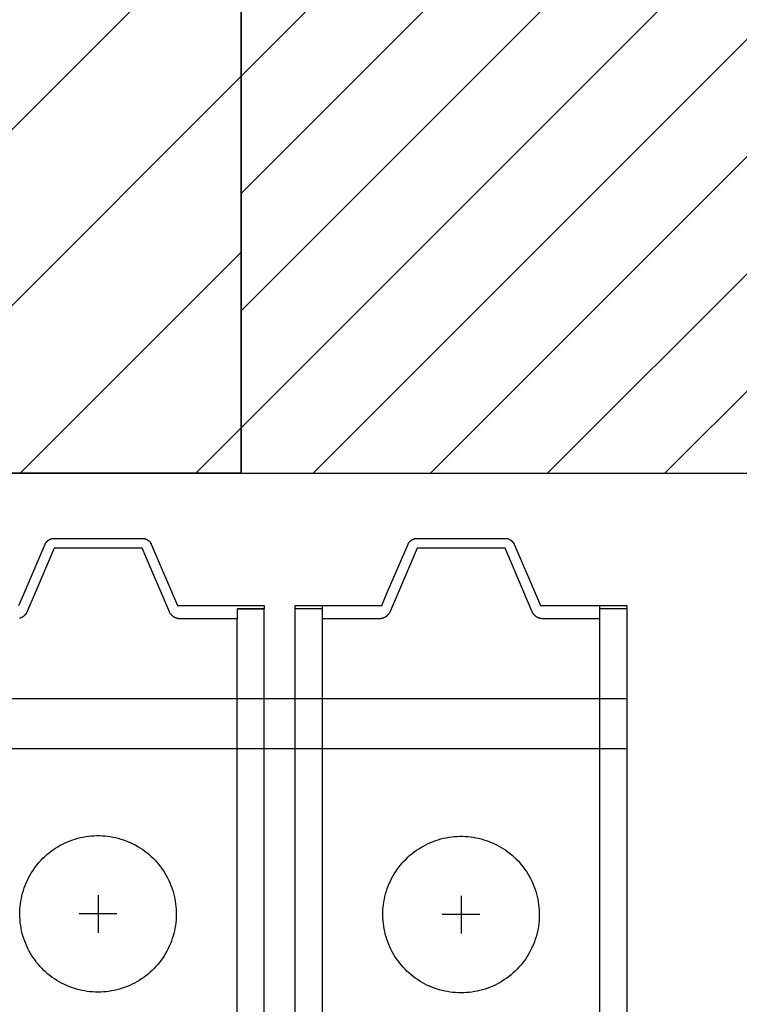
# Model space of a CAD drawing. Header units: millimetres. Extents: x -587 to 358276, y -26688 to 221215.
# Tile 94 of 256: x 9410 to 9432, y 10349 to 10379. Entities that reach past the tile are written whole.
import ezdxf

# ---------------------------------------------------------------- set-up
doc = ezdxf.new("R2010")
doc.units = ezdxf.units.MM
doc.header["$MEASUREMENT"] = 0
for name, color, linetype, lineweight in [('A_istniejące ściany', 7, 'Continuous', 35), ('l. przekrojowa', 1, 'Continuous', 30), ('l.wypełnien', 253, 'Continuous', 5), ('wymiarowanie', 176, 'Continuous', 9)]:
    doc.layers.add(name, color=color, linetype=linetype, lineweight=lineweight)
doc.layers.add('AVECO MODUŁY', color=40, linetype='Continuous')
doc.layers.add('AVECO TORY', color=7, linetype='Continuous')
doc.styles.add('styl2', font='simplex.shx')
doc.dimstyles.new('Skala 1-50', dxfattribs={"dimtxt": 12, "dimasz": 5, "dimexe": 1, "dimexo": 1, "dimgap": 1.5, "dimtad": 1, "dimdec": 1, "dimrnd": 0.5, "dimtxsty": 'styl2', "dimblk": 'ARCHTICK', "dimcen": 5, "dimadec": 0, "dimazin": 0, "dimtfac": 1, "dimtdec": 1, "dimtmove": 1, "dimatfit": 3, "dimldrblk": 'ARCHTICK', "dimfxl": 5, "dimfxlon": 1, "dimlwd": -1, "dimlwe": -1, "dimarcsym": 0})

# ---------------------------------------------------------------- blocks, each defined once
blk = doc.blocks.new('_ArchTick')
at = {"color": 0, "linetype": 'ByBlock', "const_width": 0.15}
blk.add_lwpolyline([(-0.5, -0.5), (0.5, 0.5)], dxfattribs=at)
blk = doc.blocks.new('*D3942')
at = {"layer": 'Defpoints', "color": 0}
for p in [(8932.185, 10365.413), (9416.719, 10365.413), (9416.719, 10334.635)]:
    blk.add_point(p, dxfattribs=at)
at = {"layer": 'wymiarowanie', "color": 0}
for p, q in [((8932.185, 10339.635), (8932.185, 10333.635)), ((9416.719, 10339.635), (9416.719, 10333.635)), ((8932.185, 10334.635), (9416.719, 10334.635))]:
    blk.add_line(p, q, dxfattribs=at)
at = {"layer": 'wymiarowanie', "color": 0, "xscale": 5, "yscale": 5, "zscale": 5, "rotation": 180}
blk.add_blockref('_ArchTick', (8932.185, 10334.635), dxfattribs=at)
at = {"layer": 'wymiarowanie', "color": 0, "xscale": 5, "yscale": 5, "zscale": 5}
blk.add_blockref('_ArchTick', (9416.719, 10334.635), dxfattribs=at)
at = {"layer": 'wymiarowanie', "color": 0, "insert": (9174.452, 10342.988), "char_height": 12, "attachment_point": 5, "style": 'styl2'}
blk.add_mtext('484,5', dxfattribs=at)
blk = doc.blocks.new('*D3943')
at = {"layer": 'Defpoints', "color": 0}
for p in [(9416.719, 10365.413), (9506.719, 10365.413), (9506.719, 10334.635)]:
    blk.add_point(p, dxfattribs=at)
at = {"layer": 'wymiarowanie', "color": 0}
for p, q in [((9416.719, 10339.635), (9416.719, 10333.635)), ((9506.719, 10339.635), (9506.719, 10333.635)), ((9416.719, 10334.635), (9506.719, 10334.635))]:
    blk.add_line(p, q, dxfattribs=at)
at = {"layer": 'wymiarowanie', "color": 0, "xscale": 5, "yscale": 5, "zscale": 5, "rotation": 180}
blk.add_blockref('_ArchTick', (9416.719, 10334.635), dxfattribs=at)
at = {"layer": 'wymiarowanie', "color": 0, "xscale": 5, "yscale": 5, "zscale": 5}
blk.add_blockref('_ArchTick', (9506.719, 10334.635), dxfattribs=at)
at = {"layer": 'wymiarowanie', "color": 0, "insert": (9461.719, 10342.437), "char_height": 12, "attachment_point": 5, "style": 'styl2'}
blk.add_mtext('90', dxfattribs=at)

msp = doc.modelspace()

# ---------------------------------------------------------------- hatches: boundary and pattern name
at = {"layer": 'l.wypełnien'}
h = msp.add_hatch(dxfattribs=at)
h.set_pattern_fill('ANSI31', color=256, scale=30, style=0)
h.set_pattern_definition([(45, (0, 6.0705), (-2.6516504, 2.6516504), [])])
h.paths.add_polyline_path([(8887.185, 10290.907), (8887.185, 10545.867), (8932.185, 10545.867), (8932.185, 10408.593), (9059.57, 10408.593), (9368.185, 10408.593), (9394.225, 10408.593), (9416.719, 10408.593), (9416.719, 10365.413), (9405.312, 10365.413), (9376.249, 10365.413), (8932.185, 10365.413), (8932.185, 10290.907)])
h.paths.add_polyline_path([(9871.185, 10808.06), (9871.185, 10798.06), (9878.225, 10798.06), (9890.225, 10798.06), (10052.225, 10798.06), (10052.225, 10570.593), (10066.225, 10570.593), (10066.225, 10712.066), (10066.225, 10717.997), (10066.225, 10718.055), (10066.225, 10734.805), (10066.225, 10771.305), (10066.225, 10782.066), (10066.225, 10787.997), (10066.225, 10788.055), (10066.225, 10787.997), (10066.225, 10782.066), (10066.222, 10782.066), (10066.225, 10787.997), (10066.225, 10788.055), (10066.225, 10798.06), (10125.492, 10798.06), (10125.492, 10814.147), (10125.492, 10826), (10125.492, 10840.393), (10058.805, 10840.393), (9924.185, 10840.393), (9924.185, 10868.393), (9879.185, 10868.393), (9879.185, 10840.393), (9871.185, 10840.393), (9871.185, 10808.06)])
h.paths.add_polyline_path([(9570.472, 10800.593), (9731.225, 10800.593), (9731.225, 10737.593), (9748.225, 10737.593), (9748.225, 10800.06), (9768.185, 10800.06), (9768.185, 10808.06), (9781.185, 10808.06), (9781.185, 10840.393), (9769.779, 10840.393), (9645.185, 10840.393), (9645.185, 10839.593), (9604.185, 10839.593), (9570.472, 10839.593)])
h.paths.add_polyline_path([(9394.225, 10800.593), (9428.472, 10800.593), (9428.472, 10839.593), (9388.185, 10839.593), (9388.185, 10800.593), (9394.225, 10800.593)])
h.paths.add_polyline_path([(9428.472, 10800.593), (9428.472, 10839.593), (9448.472, 10839.593), (9448.472, 10800.593)])
h.paths.add_polyline_path([(9550.472, 10800.593), (9570.472, 10800.593), (9570.472, 10839.593), (9550.472, 10839.593)])
h.paths.add_polyline_path([(9368.185, 10800.593), (9388.185, 10800.593), (9388.185, 10839.593), (9368.185, 10839.593)])
h.paths.add_polyline_path([(9604.185, 10839.593), (9604.185, 10855.393), (9645.185, 10855.393), (9645.185, 10839.593)])
h.paths.add_polyline_path([(9368.185, 10428.593), (9368.185, 10408.593), (9394.225, 10408.593), (9394.225, 10428.593)])
h.paths.add_polyline_path([(9368.185, 10780.593), (9394.225, 10780.593), (9394.225, 10800.593), (9368.185, 10800.593)])
h = msp.add_hatch(dxfattribs=at)
h.set_pattern_fill('ANSI31', color=5, scale=20, style=0)
h.set_pattern_definition([(45, (0, 6.0705), (-1.76776695, 1.76776695), [])])
h.paths.add_polyline_path([(9416.719, 10408.593), (9416.719, 10365.413), (9506.719, 10365.413), (9506.719, 10408.593), (9417.065, 10408.593)])

# ---------------------------------------------------------------- linework, layer by layer
at = {"layer": 'A_istniejące ściany', "color": 7, "ltscale": 15}
msp.add_lwpolyline([(9405.312, 10408.593), (9416.719, 10408.593), (9416.719, 10365.413), (9405.312, 10365.413)], dxfattribs=at)
at = {"layer": 'AVECO MODUŁY', "color": 7}
for p, q in [((9410.183, 10361.813), (9410.809, 10363.276)), ((9410.809, 10363.276), (9410.811, 10363.281)), ((9410.811, 10363.281), (9410.813, 10363.286)), ((9410.813, 10363.286), (9410.816, 10363.291)), ((9410.816, 10363.291), (9410.818, 10363.295)), ((9410.818, 10363.295), (9410.821, 10363.3)), ((9410.821, 10363.3), (9410.824, 10363.304)), ((9410.824, 10363.304), (9410.826, 10363.309)), ((9410.826, 10363.309), (9410.829, 10363.314)), ((9410.829, 10363.314), (9410.832, 10363.318)), ((9410.832, 10363.318), (9410.835, 10363.323)), ((9410.835, 10363.323), (9410.839, 10363.327)), ((9410.839, 10363.327), (9410.842, 10363.331)), ((9410.842, 10363.331), (9410.845, 10363.336)), ((9410.845, 10363.336), (9410.849, 10363.34)), ((9410.849, 10363.34), (9410.852, 10363.344)), ((9410.852, 10363.344), (9410.856, 10363.348)), ((9410.856, 10363.348), (9410.86, 10363.352)), ((9410.86, 10363.352), (9410.863, 10363.356)), ((9410.863, 10363.356), (9410.867, 10363.36)), ((9410.867, 10363.36), (9410.871, 10363.364)), ((9410.871, 10363.364), (9410.875, 10363.368)), ((9410.875, 10363.368), (9410.879, 10363.372)), ((9410.879, 10363.372), (9410.884, 10363.376)), ((9410.884, 10363.376), (9410.888, 10363.379)), ((9410.888, 10363.379), (9410.892, 10363.383)), ((9410.892, 10363.383), (9410.897, 10363.386)), ((9410.897, 10363.386), (9410.901, 10363.39)), ((9410.901, 10363.39), (9410.906, 10363.393)), ((9410.906, 10363.393), (9410.91, 10363.396)), ((9410.91, 10363.396), (9410.915, 10363.399)), ((9410.915, 10363.399), (9410.92, 10363.403)), ((9410.92, 10363.403), (9410.925, 10363.405)), ((9410.925, 10363.405), (9410.929, 10363.408)), ((9410.929, 10363.408), (9410.934, 10363.411)), ((9410.934, 10363.411), (9410.939, 10363.414)), ((9410.939, 10363.414), (9410.944, 10363.416)), ((9410.944, 10363.416), (9410.949, 10363.419)), ((9410.949, 10363.419), (9410.954, 10363.421)), ((9410.954, 10363.421), (9410.959, 10363.424)), ((9410.959, 10363.424), (9410.964, 10363.426)), ((9410.964, 10363.426), (9410.97, 10363.428)), ((9410.97, 10363.428), (9410.975, 10363.43)), ((9410.975, 10363.43), (9410.98, 10363.432)), ((9410.98, 10363.432), (9410.985, 10363.434)), ((9410.985, 10363.434), (9410.991, 10363.435)), ((9410.991, 10363.435), (9410.996, 10363.437)), ((9410.996, 10363.437), (9411.001, 10363.438)), ((9411.001, 10363.438), (9411.006, 10363.44)), ((9411.006, 10363.44), (9411.012, 10363.441)), ((9411.012, 10363.441), (9411.017, 10363.442)), ((9411.017, 10363.442), (9411.022, 10363.443)), ((9411.022, 10363.443), (9411.028, 10363.444)), ((9411.028, 10363.444), (9411.033, 10363.445)), ((9411.033, 10363.445), (9411.038, 10363.446)), ((9411.038, 10363.446), (9411.044, 10363.447)), ((9411.044, 10363.447), (9411.049, 10363.447)), ((9411.049, 10363.447), (9411.054, 10363.448)), ((9411.054, 10363.448), (9411.059, 10363.448)), ((9411.059, 10363.448), (9411.065, 10363.449)), ((9411.065, 10363.449), (9411.07, 10363.449)), ((9411.07, 10363.449), (9413.735, 10363.449)), ((9413.735, 10363.449), (9413.746, 10363.449)), ((9413.746, 10363.449), (9413.751, 10363.449)), ((9413.751, 10363.449), (9413.756, 10363.448)), ((9413.756, 10363.448), (9413.761, 10363.448)), ((9413.761, 10363.448), (9413.767, 10363.447)), ((9413.767, 10363.447), (9413.772, 10363.447)), ((9413.772, 10363.447), (9413.777, 10363.446)), ((9413.777, 10363.446), (9413.783, 10363.445)), ((9413.783, 10363.445), (9413.788, 10363.444)), ((9413.788, 10363.444), (9413.793, 10363.443)), ((9413.793, 10363.443), (9413.798, 10363.442)), ((9413.798, 10363.442), (9413.804, 10363.441)), ((9413.804, 10363.441), (9413.809, 10363.44)), ((9413.809, 10363.44), (9413.814, 10363.438)), ((9413.814, 10363.438), (9413.82, 10363.437)), ((9413.82, 10363.437), (9413.825, 10363.435)), ((9413.825, 10363.435), (9413.83, 10363.434)), ((9413.83, 10363.434), (9413.835, 10363.432)), ((9413.835, 10363.432), (9413.841, 10363.43)), ((9413.841, 10363.43), (9413.846, 10363.428)), ((9413.846, 10363.428), (9413.851, 10363.426)), ((9413.851, 10363.426), (9413.856, 10363.424)), ((9413.856, 10363.424), (9413.861, 10363.421)), ((9413.861, 10363.421), (9413.866, 10363.419)), ((9413.866, 10363.419), (9413.871, 10363.416)), ((9413.871, 10363.416), (9413.876, 10363.414)), ((9413.876, 10363.414), (9413.881, 10363.411)), ((9413.881, 10363.411), (9413.886, 10363.408)), ((9413.886, 10363.408), (9413.891, 10363.405)), ((9413.891, 10363.405), (9413.896, 10363.403)), ((9413.896, 10363.403), (9413.9, 10363.399)), ((9413.9, 10363.399), (9413.905, 10363.396)), ((9413.905, 10363.396), (9413.91, 10363.393)), ((9413.91, 10363.393), (9413.914, 10363.39)), ((9413.914, 10363.39), (9413.919, 10363.386)), ((9413.919, 10363.386), (9413.923, 10363.383)), ((9413.923, 10363.383), (9413.928, 10363.379)), ((9413.928, 10363.379), (9413.932, 10363.376)), ((9413.932, 10363.376), (9413.936, 10363.372)), ((9413.936, 10363.372), (9413.94, 10363.368)), ((9413.94, 10363.368), (9413.944, 10363.364)), ((9413.944, 10363.364), (9413.948, 10363.36)), ((9413.948, 10363.36), (9413.952, 10363.356)), ((9413.952, 10363.356), (9413.956, 10363.352)), ((9413.956, 10363.352), (9413.96, 10363.348)), ((9413.96, 10363.348), (9413.963, 10363.344)), ((9413.963, 10363.344), (9413.967, 10363.34)), ((9413.967, 10363.34), (9413.97, 10363.336)), ((9413.97, 10363.336), (9413.974, 10363.331)), ((9413.974, 10363.331), (9413.977, 10363.327)), ((9413.977, 10363.327), (9413.98, 10363.323)), ((9413.98, 10363.323), (9413.983, 10363.318)), ((9413.983, 10363.318), (9413.986, 10363.314)), ((9413.986, 10363.314), (9413.989, 10363.309)), ((9413.989, 10363.309), (9413.992, 10363.304)), ((9413.992, 10363.304), (9413.995, 10363.3)), ((9413.995, 10363.3), (9413.997, 10363.295)), ((9413.997, 10363.295), (9414, 10363.291)), ((9414, 10363.291), (9414.002, 10363.286)), ((9414.002, 10363.286), (9414.005, 10363.281)), ((9414.005, 10363.281), (9414.007, 10363.276)), ((9414.007, 10363.276), (9414.798, 10361.425)), ((9421.126, 10361.813), (9421.752, 10363.276)), ((9421.752, 10363.276), (9421.754, 10363.281)), ((9421.754, 10363.281), (9421.757, 10363.286)), ((9421.757, 10363.286), (9421.759, 10363.291)), ((9421.759, 10363.291), (9421.762, 10363.295)), ((9421.762, 10363.295), (9421.764, 10363.3)), ((9421.764, 10363.3), (9421.767, 10363.304)), ((9421.767, 10363.304), (9421.77, 10363.309)), ((9421.77, 10363.309), (9421.773, 10363.314)), ((9421.773, 10363.314), (9421.776, 10363.318)), ((9421.776, 10363.318), (9421.779, 10363.323)), ((9421.779, 10363.323), (9421.782, 10363.327)), ((9421.782, 10363.327), (9421.785, 10363.331)), ((9421.785, 10363.331), (9421.789, 10363.336)), ((9421.789, 10363.336), (9421.792, 10363.34)), ((9421.792, 10363.34), (9421.796, 10363.344)), ((9421.796, 10363.344), (9421.799, 10363.348)), ((9421.799, 10363.348), (9421.803, 10363.352)), ((9421.803, 10363.352), (9421.807, 10363.356)), ((9421.807, 10363.356), (9421.811, 10363.36)), ((9421.811, 10363.36), (9421.815, 10363.364)), ((9421.815, 10363.364), (9421.819, 10363.368)), ((9421.819, 10363.368), (9421.823, 10363.372)), ((9421.823, 10363.372), (9421.827, 10363.376)), ((9421.827, 10363.376), (9421.831, 10363.379)), ((9421.831, 10363.379), (9421.836, 10363.383)), ((9421.836, 10363.383), (9421.84, 10363.386)), ((9421.84, 10363.386), (9421.845, 10363.39)), ((9421.845, 10363.39), (9421.849, 10363.393)), ((9421.849, 10363.393), (9421.854, 10363.396)), ((9421.854, 10363.396), (9421.858, 10363.399)), ((9421.858, 10363.399), (9421.863, 10363.403)), ((9421.863, 10363.403), (9421.868, 10363.405)), ((9421.868, 10363.405), (9421.873, 10363.408)), ((9421.873, 10363.408), (9421.878, 10363.411)), ((9421.878, 10363.411), (9421.882, 10363.414)), ((9421.882, 10363.414), (9421.887, 10363.416)), ((9421.887, 10363.416), (9421.892, 10363.419)), ((9421.892, 10363.419), (9421.898, 10363.421)), ((9421.898, 10363.421), (9421.903, 10363.424)), ((9421.903, 10363.424), (9421.908, 10363.426)), ((9421.908, 10363.426), (9421.913, 10363.428)), ((9421.913, 10363.428), (9421.918, 10363.43)), ((9421.918, 10363.43), (9421.923, 10363.432)), ((9421.923, 10363.432), (9421.929, 10363.434)), ((9421.929, 10363.434), (9421.934, 10363.435)), ((9421.934, 10363.435), (9421.939, 10363.437)), ((9421.939, 10363.437), (9421.944, 10363.438)), ((9421.944, 10363.438), (9421.95, 10363.44)), ((9421.95, 10363.44), (9421.955, 10363.441)), ((9421.955, 10363.441), (9421.96, 10363.442)), ((9421.96, 10363.442), (9421.966, 10363.443)), ((9421.966, 10363.443), (9421.971, 10363.444)), ((9421.971, 10363.444), (9421.976, 10363.445)), ((9421.976, 10363.445), (9421.982, 10363.446)), ((9421.982, 10363.446), (9421.987, 10363.447)), ((9421.987, 10363.447), (9421.992, 10363.447)), ((9421.992, 10363.447), (9421.997, 10363.448)), ((9421.997, 10363.448), (9422.003, 10363.448)), ((9422.003, 10363.448), (9422.008, 10363.449)), ((9422.008, 10363.449), (9422.013, 10363.449)), ((9422.013, 10363.449), (9424.679, 10363.449)), ((9424.679, 10363.449), (9424.689, 10363.449)), ((9424.689, 10363.449), (9424.694, 10363.449)), ((9424.694, 10363.449), (9424.699, 10363.448)), ((9424.699, 10363.448), (9424.705, 10363.448)), ((9424.705, 10363.448), (9424.71, 10363.447)), ((9424.71, 10363.447), (9424.715, 10363.447)), ((9424.715, 10363.447), (9424.721, 10363.446)), ((9424.721, 10363.446), (9424.726, 10363.445)), ((9424.726, 10363.445), (9424.731, 10363.444)), ((9424.731, 10363.444), (9424.736, 10363.443)), ((9424.736, 10363.443), (9424.742, 10363.442)), ((9424.742, 10363.442), (9424.747, 10363.441)), ((9424.747, 10363.441), (9424.752, 10363.44)), ((9424.752, 10363.44), (9424.758, 10363.438)), ((9424.758, 10363.438), (9424.763, 10363.437)), ((9424.763, 10363.437), (9424.768, 10363.435)), ((9424.768, 10363.435), (9424.774, 10363.434)), ((9424.774, 10363.434), (9424.779, 10363.432)), ((9424.779, 10363.432), (9424.784, 10363.43)), ((9424.784, 10363.43), (9424.789, 10363.428)), ((9424.789, 10363.428), (9424.794, 10363.426)), ((9424.794, 10363.426), (9424.8, 10363.424)), ((9424.8, 10363.424), (9424.805, 10363.421)), ((9424.805, 10363.421), (9424.81, 10363.419)), ((9424.81, 10363.419), (9424.815, 10363.416)), ((9424.815, 10363.416), (9424.82, 10363.414)), ((9424.82, 10363.414), (9424.825, 10363.411)), ((9424.825, 10363.411), (9424.829, 10363.408)), ((9424.829, 10363.408), (9424.834, 10363.405)), ((9424.834, 10363.405), (9424.839, 10363.403)), ((9424.839, 10363.403), (9424.844, 10363.399)), ((9424.844, 10363.399), (9424.848, 10363.396)), ((9424.848, 10363.396), (9424.853, 10363.393)), ((9424.853, 10363.393), (9424.858, 10363.39)), ((9424.858, 10363.39), (9424.862, 10363.386)), ((9424.862, 10363.386), (9424.867, 10363.383)), ((9424.867, 10363.383), (9424.871, 10363.379)), ((9424.871, 10363.379), (9424.875, 10363.376)), ((9424.875, 10363.376), (9424.879, 10363.372)), ((9424.879, 10363.372), (9424.883, 10363.368)), ((9424.883, 10363.368), (9424.888, 10363.364)), ((9424.888, 10363.364), (9424.891, 10363.36)), ((9424.891, 10363.36), (9424.895, 10363.356)), ((9424.895, 10363.356), (9424.899, 10363.352)), ((9424.899, 10363.352), (9424.903, 10363.348)), ((9424.903, 10363.348), (9424.907, 10363.344)), ((9424.907, 10363.344), (9424.91, 10363.34)), ((9424.91, 10363.34), (9424.914, 10363.336)), ((9424.914, 10363.336), (9424.917, 10363.331)), ((9424.917, 10363.331), (9424.92, 10363.327)), ((9424.92, 10363.327), (9424.923, 10363.323)), ((9424.923, 10363.323), (9424.926, 10363.318)), ((9424.926, 10363.318), (9424.929, 10363.314)), ((9424.929, 10363.314), (9424.932, 10363.309)), ((9424.932, 10363.309), (9424.935, 10363.304)), ((9424.935, 10363.304), (9424.938, 10363.3)), ((9424.938, 10363.3), (9424.941, 10363.295)), ((9424.941, 10363.295), (9424.943, 10363.291)), ((9424.943, 10363.291), (9424.946, 10363.286)), ((9424.946, 10363.286), (9424.948, 10363.281)), ((9424.948, 10363.281), (9424.95, 10363.276)), ((9424.95, 10363.276), (9425.742, 10361.425)), ((9411.08, 10363.149), (9410.507, 10361.808)), ((9412.72, 10363.149), (9411.08, 10363.149)), ((9413.735, 10363.149), (9412.72, 10363.149)), ((9414.554, 10361.235), (9413.735, 10363.149)), ((9422.024, 10363.149), (9421.45, 10361.808)), ((9423.663, 10363.149), (9422.024, 10363.149)), ((9424.679, 10363.149), (9423.663, 10363.149)), ((9425.497, 10361.235), (9424.679, 10363.149)), ((9410.017, 10361.425), (9410.183, 10361.813)), ((9410.507, 10361.808), (9410.258, 10361.227)), ((9420.96, 10361.425), (9421.126, 10361.813)), ((9421.45, 10361.808), (9421.202, 10361.227)), ((9414.798, 10361.425), (9415.183, 10361.425)), ((9415.183, 10361.425), (9415.578, 10361.425)), ((9415.578, 10361.425), (9416.597, 10361.425)), ((9416.597, 10361.425), (9417.408, 10361.425)), ((9417.408, 10361.425), (9417.408, 10361.325)), ((9418.351, 10251.872), (9418.351, 10361.425)), ((9418.351, 10361.325), (9418.351, 10361.425)), ((9418.351, 10361.425), (9419.162, 10361.425)), ((9419.162, 10361.425), (9419.162, 10251.672)), ((9419.162, 10361.425), (9420.96, 10361.425)), ((9425.742, 10361.425), (9426.126, 10361.425)), ((9426.126, 10361.425), (9428.351, 10361.425)), ((9427.54, 10251.672), (9427.54, 10361.425)), ((9428.346, 10361.425), (9428.346, 10251.872)), ((9410.141, 10361.088), (9410.136, 10361.084)), ((9410.146, 10361.091), (9410.141, 10361.088)), ((9410.151, 10361.095), (9410.146, 10361.091)), ((9410.156, 10361.099), (9410.151, 10361.095)), ((9410.161, 10361.102), (9410.156, 10361.099)), ((9410.165, 10361.106), (9410.161, 10361.102)), ((9410.17, 10361.11), (9410.165, 10361.106)), ((9410.175, 10361.114), (9410.17, 10361.11)), ((9410.179, 10361.119), (9410.175, 10361.114)), ((9410.184, 10361.123), (9410.179, 10361.119)), ((9410.188, 10361.127), (9410.184, 10361.123)), ((9410.193, 10361.131), (9410.188, 10361.127)), ((9410.201, 10361.14), (9410.193, 10361.131)), ((9410.209, 10361.15), (9410.201, 10361.14)), ((9410.216, 10361.159), (9410.209, 10361.15)), ((9410.224, 10361.168), (9410.216, 10361.159)), ((9410.231, 10361.178), (9410.224, 10361.168)), ((9410.237, 10361.188), (9410.231, 10361.178)), ((9410.243, 10361.198), (9410.237, 10361.188)), ((9410.249, 10361.208), (9410.243, 10361.198)), ((9410.254, 10361.219), (9410.249, 10361.208)), ((9410.258, 10361.227), (9410.254, 10361.219)), ((9414.557, 10361.227), (9414.554, 10361.235)), ((9414.567, 10361.208), (9414.557, 10361.227)), ((9414.572, 10361.198), (9414.567, 10361.208)), ((9414.578, 10361.188), (9414.572, 10361.198)), ((9414.585, 10361.178), (9414.578, 10361.188)), ((9414.592, 10361.168), (9414.585, 10361.178)), ((9414.599, 10361.159), (9414.592, 10361.168)), ((9414.607, 10361.15), (9414.599, 10361.159)), ((9414.615, 10361.14), (9414.607, 10361.15)), ((9414.623, 10361.131), (9414.615, 10361.14)), ((9414.627, 10361.127), (9414.623, 10361.131)), ((9414.632, 10361.123), (9414.627, 10361.127)), ((9414.636, 10361.119), (9414.632, 10361.123)), ((9414.641, 10361.114), (9414.636, 10361.119)), ((9414.645, 10361.11), (9414.641, 10361.114)), ((9414.65, 10361.106), (9414.645, 10361.11)), ((9414.655, 10361.102), (9414.65, 10361.106)), ((9414.66, 10361.099), (9414.655, 10361.102)), ((9414.665, 10361.095), (9414.66, 10361.099)), ((9414.67, 10361.091), (9414.665, 10361.095)), ((9414.675, 10361.088), (9414.67, 10361.091)), ((9414.68, 10361.084), (9414.675, 10361.088)), ((9416.597, 10361.325), (9417.403, 10361.325)), ((9417.408, 10361.325), (9416.597, 10361.325)), ((9416.597, 10361.325), (9416.597, 10361.225)), ((9416.597, 10361.225), (9416.597, 10361.025)), ((9417.403, 10361.325), (9417.403, 10249.749)), ((9419.119, 10361.325), (9418.351, 10361.325)), ((9419.162, 10361.325), (9419.119, 10361.325)), ((9421.084, 10361.088), (9421.079, 10361.084)), ((9421.089, 10361.091), (9421.084, 10361.088)), ((9421.094, 10361.095), (9421.089, 10361.091)), ((9421.099, 10361.099), (9421.094, 10361.095)), ((9421.104, 10361.102), (9421.099, 10361.099)), ((9421.109, 10361.106), (9421.104, 10361.102)), ((9421.114, 10361.11), (9421.109, 10361.106)), ((9421.118, 10361.114), (9421.114, 10361.11)), ((9421.123, 10361.119), (9421.118, 10361.114)), ((9421.127, 10361.123), (9421.123, 10361.119)), ((9421.132, 10361.127), (9421.127, 10361.123)), ((9421.136, 10361.131), (9421.132, 10361.127)), ((9421.144, 10361.14), (9421.136, 10361.131)), ((9421.152, 10361.15), (9421.144, 10361.14)), ((9421.16, 10361.159), (9421.152, 10361.15)), ((9421.167, 10361.168), (9421.16, 10361.159)), ((9421.174, 10361.178), (9421.167, 10361.168)), ((9421.18, 10361.188), (9421.174, 10361.178)), ((9421.187, 10361.198), (9421.18, 10361.188)), ((9421.192, 10361.208), (9421.187, 10361.198)), ((9421.198, 10361.219), (9421.192, 10361.208)), ((9421.202, 10361.227), (9421.198, 10361.219)), ((9425.501, 10361.227), (9425.497, 10361.235)), ((9425.51, 10361.208), (9425.501, 10361.227)), ((9425.516, 10361.198), (9425.51, 10361.208)), ((9425.522, 10361.188), (9425.516, 10361.198)), ((9425.528, 10361.178), (9425.522, 10361.188)), ((9425.535, 10361.168), (9425.528, 10361.178)), ((9425.542, 10361.159), (9425.535, 10361.168)), ((9425.55, 10361.15), (9425.542, 10361.159)), ((9425.558, 10361.14), (9425.55, 10361.15)), ((9425.566, 10361.131), (9425.558, 10361.14)), ((9425.571, 10361.127), (9425.566, 10361.131)), ((9425.575, 10361.123), (9425.571, 10361.127)), ((9425.579, 10361.119), (9425.575, 10361.123)), ((9425.584, 10361.114), (9425.579, 10361.119)), ((9425.589, 10361.11), (9425.584, 10361.114)), ((9425.593, 10361.106), (9425.589, 10361.11)), ((9425.598, 10361.102), (9425.593, 10361.106)), ((9425.603, 10361.099), (9425.598, 10361.102)), ((9425.608, 10361.095), (9425.603, 10361.099)), ((9425.613, 10361.091), (9425.608, 10361.095)), ((9425.618, 10361.088), (9425.613, 10361.091)), ((9425.623, 10361.084), (9425.618, 10361.088)), ((9428.308, 10361.325), (9427.54, 10361.325)), ((9428.351, 10361.325), (9428.308, 10361.325)), ((9410.047, 10361.041), (9410.035, 10361.038)), ((9410.053, 10361.043), (9410.047, 10361.041)), ((9410.058, 10361.045), (9410.053, 10361.043)), ((9410.064, 10361.047), (9410.058, 10361.045)), ((9410.07, 10361.05), (9410.064, 10361.047)), ((9410.076, 10361.052), (9410.07, 10361.05)), ((9410.081, 10361.054), (9410.076, 10361.052)), ((9410.087, 10361.057), (9410.081, 10361.054)), ((9410.093, 10361.059), (9410.087, 10361.057)), ((9410.098, 10361.062), (9410.093, 10361.059)), ((9410.104, 10361.065), (9410.098, 10361.062)), ((9410.109, 10361.068), (9410.104, 10361.065)), ((9410.115, 10361.071), (9410.109, 10361.068)), ((9410.12, 10361.074), (9410.115, 10361.071)), ((9410.125, 10361.077), (9410.12, 10361.074)), ((9410.131, 10361.081), (9410.125, 10361.077)), ((9410.136, 10361.084), (9410.131, 10361.081)), ((9414.685, 10361.081), (9414.68, 10361.084)), ((9414.69, 10361.077), (9414.685, 10361.081)), ((9414.696, 10361.074), (9414.69, 10361.077)), ((9414.701, 10361.071), (9414.696, 10361.074)), ((9414.706, 10361.068), (9414.701, 10361.071)), ((9414.712, 10361.065), (9414.706, 10361.068)), ((9414.717, 10361.062), (9414.712, 10361.065)), ((9414.723, 10361.059), (9414.717, 10361.062)), ((9414.729, 10361.057), (9414.723, 10361.059)), ((9414.734, 10361.054), (9414.729, 10361.057)), ((9414.74, 10361.052), (9414.734, 10361.054)), ((9414.746, 10361.05), (9414.74, 10361.052)), ((9414.751, 10361.047), (9414.746, 10361.05)), ((9414.757, 10361.045), (9414.751, 10361.047)), ((9414.763, 10361.043), (9414.757, 10361.045)), ((9414.769, 10361.041), (9414.763, 10361.043)), ((9414.78, 10361.038), (9414.769, 10361.041)), ((9414.792, 10361.035), (9414.78, 10361.038)), ((9414.804, 10361.032), (9414.792, 10361.035)), ((9414.816, 10361.03), (9414.804, 10361.032)), ((9414.828, 10361.028), (9414.816, 10361.03)), ((9414.839, 10361.027), (9414.828, 10361.028)), ((9414.851, 10361.026), (9414.839, 10361.027)), ((9414.863, 10361.025), (9414.851, 10361.026)), ((9415.973, 10361.025), (9414.863, 10361.025)), ((9416.597, 10361.025), (9415.973, 10361.025)), ((9416.597, 10249.749), (9416.597, 10361.025)), ((9420.896, 10361.025), (9419.162, 10361.025)), ((9420.908, 10361.026), (9420.896, 10361.025)), ((9420.919, 10361.027), (9420.908, 10361.026)), ((9420.931, 10361.028), (9420.919, 10361.027)), ((9420.943, 10361.03), (9420.931, 10361.028)), ((9420.955, 10361.032), (9420.943, 10361.03)), ((9420.967, 10361.035), (9420.955, 10361.032)), ((9420.978, 10361.038), (9420.967, 10361.035)), ((9420.99, 10361.041), (9420.978, 10361.038)), ((9420.996, 10361.043), (9420.99, 10361.041)), ((9421.002, 10361.045), (9420.996, 10361.043)), ((9421.008, 10361.047), (9421.002, 10361.045)), ((9421.013, 10361.05), (9421.008, 10361.047)), ((9421.019, 10361.052), (9421.013, 10361.05)), ((9421.025, 10361.054), (9421.019, 10361.052)), ((9421.03, 10361.057), (9421.025, 10361.054)), ((9421.036, 10361.059), (9421.03, 10361.057)), ((9421.041, 10361.062), (9421.036, 10361.059)), ((9421.047, 10361.065), (9421.041, 10361.062)), ((9421.052, 10361.068), (9421.047, 10361.065)), ((9421.058, 10361.071), (9421.052, 10361.068)), ((9421.063, 10361.074), (9421.058, 10361.071)), ((9421.069, 10361.077), (9421.063, 10361.074)), ((9421.074, 10361.081), (9421.069, 10361.077)), ((9421.079, 10361.084), (9421.074, 10361.081)), ((9425.628, 10361.081), (9425.623, 10361.084)), ((9425.634, 10361.077), (9425.628, 10361.081)), ((9425.639, 10361.074), (9425.634, 10361.077)), ((9425.644, 10361.071), (9425.639, 10361.074)), ((9425.65, 10361.068), (9425.644, 10361.071)), ((9425.655, 10361.065), (9425.65, 10361.068)), ((9425.661, 10361.062), (9425.655, 10361.065)), ((9425.666, 10361.059), (9425.661, 10361.062)), ((9425.672, 10361.057), (9425.666, 10361.059)), ((9425.677, 10361.054), (9425.672, 10361.057)), ((9425.683, 10361.052), (9425.677, 10361.054)), ((9425.689, 10361.05), (9425.683, 10361.052)), ((9425.695, 10361.047), (9425.689, 10361.05)), ((9425.7, 10361.045), (9425.695, 10361.047)), ((9425.706, 10361.043), (9425.7, 10361.045)), ((9425.712, 10361.041), (9425.706, 10361.043)), ((9425.724, 10361.038), (9425.712, 10361.041)), ((9425.736, 10361.035), (9425.724, 10361.038)), ((9425.747, 10361.032), (9425.736, 10361.035)), ((9425.759, 10361.03), (9425.747, 10361.032)), ((9425.771, 10361.028), (9425.759, 10361.03)), ((9425.783, 10361.027), (9425.771, 10361.028)), ((9425.794, 10361.026), (9425.783, 10361.027)), ((9425.806, 10361.025), (9425.794, 10361.026)), ((9427.54, 10361.025), (9425.806, 10361.025)), ((9411.337, 10354.233), (9411.411, 10354.269)), ((9411.411, 10354.269), (9411.485, 10354.302)), ((9411.485, 10354.302), (9411.561, 10354.332)), ((9411.561, 10354.332), (9411.638, 10354.36)), ((9411.638, 10354.36), (9411.716, 10354.385)), ((9411.716, 10354.385), (9411.795, 10354.408)), ((9411.795, 10354.408), (9411.875, 10354.427)), ((9411.875, 10354.427), (9411.955, 10354.444)), ((9411.955, 10354.444), (9412.035, 10354.459)), ((9412.035, 10354.459), (9412.117, 10354.47)), ((9412.117, 10354.47), (9412.198, 10354.478)), ((9412.198, 10354.478), (9412.28, 10354.484)), ((9412.28, 10354.484), (9412.362, 10354.487)), ((9412.362, 10354.487), (9412.444, 10354.487)), ((9412.444, 10354.487), (9412.525, 10354.484)), ((9412.525, 10354.484), (9412.607, 10354.478)), ((9412.607, 10354.478), (9412.689, 10354.47)), ((9412.689, 10354.47), (9412.77, 10354.459)), ((9412.77, 10354.459), (9412.85, 10354.444)), ((9412.85, 10354.444), (9412.93, 10354.427)), ((9412.93, 10354.427), (9413.01, 10354.408)), ((9413.01, 10354.408), (9413.089, 10354.385)), ((9413.089, 10354.385), (9413.167, 10354.36)), ((9413.167, 10354.36), (9413.244, 10354.332)), ((9413.244, 10354.332), (9413.32, 10354.302)), ((9413.32, 10354.302), (9413.395, 10354.269)), ((9413.395, 10354.269), (9413.468, 10354.233)), ((9422.359, 10354.247), (9422.434, 10354.281)), ((9422.434, 10354.281), (9422.51, 10354.311)), ((9422.51, 10354.311), (9422.587, 10354.339)), ((9422.587, 10354.339), (9422.665, 10354.364)), ((9422.665, 10354.364), (9422.744, 10354.387)), ((9422.744, 10354.387), (9422.823, 10354.406)), ((9422.823, 10354.406), (9422.903, 10354.423)), ((9422.903, 10354.423), (9422.984, 10354.437)), ((9422.984, 10354.437), (9423.065, 10354.449)), ((9423.065, 10354.449), (9423.147, 10354.457)), ((9423.147, 10354.457), (9423.228, 10354.463)), ((9423.228, 10354.463), (9423.31, 10354.466)), ((9423.31, 10354.466), (9423.392, 10354.466)), ((9423.392, 10354.466), (9423.474, 10354.463)), ((9423.474, 10354.463), (9423.556, 10354.457)), ((9423.556, 10354.457), (9423.637, 10354.449)), ((9423.637, 10354.449), (9423.718, 10354.437)), ((9423.718, 10354.437), (9423.799, 10354.423)), ((9423.799, 10354.423), (9423.879, 10354.406)), ((9423.879, 10354.406), (9423.958, 10354.387)), ((9423.958, 10354.387), (9424.037, 10354.364)), ((9424.037, 10354.364), (9424.115, 10354.339)), ((9424.115, 10354.339), (9424.192, 10354.311)), ((9424.192, 10354.311), (9424.268, 10354.281)), ((9424.268, 10354.281), (9424.343, 10354.247)), ((9410.862, 10353.915), (9410.925, 10353.967)), ((9410.925, 10353.967), (9410.989, 10354.017)), ((9410.989, 10354.017), (9411.056, 10354.065)), ((9411.056, 10354.065), (9411.124, 10354.111)), ((9411.124, 10354.111), (9411.193, 10354.154)), ((9411.193, 10354.154), (9411.264, 10354.195)), ((9411.264, 10354.195), (9411.337, 10354.233)), ((9413.468, 10354.233), (9413.541, 10354.195)), ((9413.541, 10354.195), (9413.612, 10354.154)), ((9413.612, 10354.154), (9413.681, 10354.111)), ((9413.681, 10354.111), (9413.749, 10354.065)), ((9413.749, 10354.065), (9413.816, 10354.017)), ((9413.816, 10354.017), (9413.881, 10353.967)), ((9413.881, 10353.967), (9413.943, 10353.915)), ((9421.873, 10353.946), (9421.938, 10353.996)), ((9421.938, 10353.996), (9422.004, 10354.044)), ((9422.004, 10354.044), (9422.072, 10354.09)), ((9422.072, 10354.09), (9422.142, 10354.133)), ((9422.142, 10354.133), (9422.213, 10354.173)), ((9422.213, 10354.173), (9422.285, 10354.212)), ((9422.285, 10354.212), (9422.359, 10354.247)), ((9424.343, 10354.247), (9424.417, 10354.212)), ((9424.417, 10354.212), (9424.489, 10354.173)), ((9424.489, 10354.173), (9424.56, 10354.133)), ((9424.56, 10354.133), (9424.63, 10354.09)), ((9424.63, 10354.09), (9424.698, 10354.044)), ((9424.698, 10354.044), (9424.764, 10353.996)), ((9424.764, 10353.996), (9424.829, 10353.946)), ((9410.576, 10353.622), (9410.629, 10353.684)), ((9410.629, 10353.684), (9410.684, 10353.745)), ((9410.684, 10353.745), (9410.741, 10353.803)), ((9410.741, 10353.803), (9410.801, 10353.86)), ((9410.801, 10353.86), (9410.862, 10353.915)), ((9413.943, 10353.915), (9414.005, 10353.86)), ((9414.005, 10353.86), (9414.064, 10353.803)), ((9414.064, 10353.803), (9414.121, 10353.745)), ((9414.121, 10353.745), (9414.176, 10353.684)), ((9414.176, 10353.684), (9414.229, 10353.622)), ((9421.578, 10353.663), (9421.633, 10353.724)), ((9421.633, 10353.724), (9421.69, 10353.782)), ((9421.69, 10353.782), (9421.749, 10353.839)), ((9421.749, 10353.839), (9421.81, 10353.893)), ((9421.81, 10353.893), (9421.873, 10353.946)), ((9424.829, 10353.946), (9424.892, 10353.893)), ((9424.892, 10353.893), (9424.953, 10353.839)), ((9424.953, 10353.839), (9425.012, 10353.782)), ((9425.012, 10353.782), (9425.069, 10353.724)), ((9425.069, 10353.724), (9425.124, 10353.663)), ((9410.387, 10353.355), (9410.431, 10353.424)), ((9410.431, 10353.424), (9410.477, 10353.491)), ((9410.477, 10353.491), (9410.525, 10353.557)), ((9410.525, 10353.557), (9410.576, 10353.622)), ((9414.229, 10353.622), (9414.28, 10353.557)), ((9414.28, 10353.557), (9414.328, 10353.491)), ((9414.328, 10353.491), (9414.374, 10353.424)), ((9414.374, 10353.424), (9414.418, 10353.355)), ((9421.336, 10353.333), (9421.379, 10353.403)), ((9421.379, 10353.403), (9421.425, 10353.47)), ((9421.425, 10353.47), (9421.474, 10353.536)), ((9421.474, 10353.536), (9421.525, 10353.6)), ((9421.525, 10353.6), (9421.578, 10353.663)), ((9425.124, 10353.663), (9425.177, 10353.6)), ((9425.177, 10353.6), (9425.228, 10353.536)), ((9425.228, 10353.536), (9425.277, 10353.47)), ((9425.277, 10353.47), (9425.323, 10353.403)), ((9425.323, 10353.403), (9425.367, 10353.333)), ((9410.237, 10353.064), (9410.27, 10353.138)), ((9410.27, 10353.138), (9410.307, 10353.212)), ((9410.307, 10353.212), (9410.346, 10353.284)), ((9410.346, 10353.284), (9410.387, 10353.355)), ((9414.418, 10353.355), (9414.459, 10353.284)), ((9414.459, 10353.284), (9414.498, 10353.212)), ((9414.498, 10353.212), (9414.535, 10353.138)), ((9414.535, 10353.138), (9414.568, 10353.064)), ((9421.185, 10353.043), (9421.219, 10353.117)), ((9421.219, 10353.117), (9421.255, 10353.191)), ((9421.255, 10353.191), (9421.294, 10353.263)), ((9421.294, 10353.263), (9421.336, 10353.333)), ((9425.367, 10353.333), (9425.408, 10353.263)), ((9425.408, 10353.263), (9425.447, 10353.191)), ((9425.447, 10353.191), (9425.483, 10353.117)), ((9425.483, 10353.117), (9425.517, 10353.043)), ((9410.128, 10352.755), (9410.151, 10352.834)), ((9410.151, 10352.834), (9410.177, 10352.911)), ((9410.177, 10352.911), (9410.205, 10352.988)), ((9410.205, 10352.988), (9410.237, 10353.064)), ((9414.568, 10353.064), (9414.6, 10352.988)), ((9414.6, 10352.988), (9414.628, 10352.911)), ((9414.628, 10352.911), (9414.654, 10352.834)), ((9414.654, 10352.834), (9414.677, 10352.755)), ((9421.076, 10352.734), (9421.1, 10352.812)), ((9421.1, 10352.812), (9421.125, 10352.89)), ((9421.125, 10352.89), (9421.154, 10352.967)), ((9421.154, 10352.967), (9421.185, 10353.043)), ((9425.517, 10353.043), (9425.548, 10352.967)), ((9425.548, 10352.967), (9425.577, 10352.89)), ((9425.577, 10352.89), (9425.603, 10352.812)), ((9425.603, 10352.812), (9425.626, 10352.734)), ((9410.063, 10352.434), (9410.075, 10352.515)), ((9410.075, 10352.515), (9410.09, 10352.596)), ((9410.09, 10352.596), (9410.108, 10352.676)), ((9410.108, 10352.676), (9410.128, 10352.755)), ((9412.403, 10352.695), (9412.403, 10351.561)), ((9414.677, 10352.755), (9414.698, 10352.676)), ((9414.698, 10352.676), (9414.715, 10352.596)), ((9414.715, 10352.596), (9414.73, 10352.515)), ((9414.73, 10352.515), (9414.742, 10352.434)), ((9421.012, 10352.413), (9421.024, 10352.494)), ((9421.024, 10352.494), (9421.038, 10352.574)), ((9421.038, 10352.574), (9421.056, 10352.654)), ((9421.056, 10352.654), (9421.076, 10352.734)), ((9423.351, 10352.673), (9423.351, 10351.54)), ((9425.626, 10352.734), (9425.646, 10352.654)), ((9425.646, 10352.654), (9425.664, 10352.574)), ((9425.664, 10352.574), (9425.679, 10352.494)), ((9425.679, 10352.494), (9425.691, 10352.413)), ((9410.043, 10352.107), (9410.044, 10352.189)), ((9410.044, 10352.189), (9410.047, 10352.271)), ((9410.047, 10352.271), (9410.054, 10352.353)), ((9410.054, 10352.353), (9410.063, 10352.434)), ((9414.742, 10352.434), (9414.751, 10352.353)), ((9414.751, 10352.353), (9414.758, 10352.271)), ((9414.758, 10352.271), (9414.761, 10352.189)), ((9414.761, 10352.189), (9414.762, 10352.107)), ((9420.992, 10352.168), (9420.996, 10352.25)), ((9420.996, 10352.25), (9421.002, 10352.331)), ((9421.002, 10352.331), (9421.012, 10352.413)), ((9425.691, 10352.413), (9425.7, 10352.331)), ((9425.7, 10352.331), (9425.706, 10352.25)), ((9425.706, 10352.25), (9425.71, 10352.168)), ((9410.045, 10352.025), (9410.043, 10352.107)), ((9410.05, 10351.944), (9410.045, 10352.025)), ((9410.058, 10351.862), (9410.05, 10351.944)), ((9412.969, 10352.128), (9411.836, 10352.128)), ((9414.755, 10351.944), (9414.747, 10351.862)), ((9414.76, 10352.025), (9414.755, 10351.944)), ((9414.762, 10352.107), (9414.76, 10352.025)), ((9420.992, 10352.086), (9420.992, 10352.168)), ((9420.994, 10352.004), (9420.992, 10352.086)), ((9420.999, 10351.922), (9420.994, 10352.004)), ((9421.007, 10351.841), (9420.999, 10351.922)), ((9423.918, 10352.107), (9422.784, 10352.107)), ((9425.703, 10351.922), (9425.696, 10351.841)), ((9425.708, 10352.004), (9425.703, 10351.922)), ((9425.71, 10352.086), (9425.708, 10352.004)), ((9425.71, 10352.168), (9425.71, 10352.086)), ((9410.069, 10351.781), (9410.058, 10351.862)), ((9410.082, 10351.7), (9410.069, 10351.781)), ((9410.098, 10351.62), (9410.082, 10351.7)), ((9410.117, 10351.54), (9410.098, 10351.62)), ((9414.707, 10351.62), (9414.688, 10351.54)), ((9414.723, 10351.7), (9414.707, 10351.62)), ((9414.736, 10351.781), (9414.723, 10351.7)), ((9414.747, 10351.862), (9414.736, 10351.781)), ((9421.017, 10351.76), (9421.007, 10351.841)), ((9421.031, 10351.679), (9421.017, 10351.76)), ((9421.047, 10351.599), (9421.031, 10351.679)), ((9421.066, 10351.519), (9421.047, 10351.599)), ((9425.655, 10351.599), (9425.636, 10351.519)), ((9425.671, 10351.679), (9425.655, 10351.599)), ((9425.685, 10351.76), (9425.671, 10351.679)), ((9425.696, 10351.841), (9425.685, 10351.76)), ((9410.139, 10351.461), (9410.117, 10351.54)), ((9410.164, 10351.383), (9410.139, 10351.461)), ((9410.191, 10351.306), (9410.164, 10351.383)), ((9410.221, 10351.23), (9410.191, 10351.306)), ((9414.614, 10351.306), (9414.584, 10351.23)), ((9414.641, 10351.383), (9414.614, 10351.306)), ((9414.666, 10351.461), (9414.641, 10351.383)), ((9414.688, 10351.54), (9414.666, 10351.461)), ((9421.088, 10351.44), (9421.066, 10351.519)), ((9421.112, 10351.362), (9421.088, 10351.44)), ((9421.139, 10351.285), (9421.112, 10351.362)), ((9425.59, 10351.362), (9425.563, 10351.285)), ((9425.614, 10351.44), (9425.59, 10351.362)), ((9425.636, 10351.519), (9425.614, 10351.44)), ((9410.253, 10351.154), (9410.221, 10351.23)), ((9410.288, 10351.08), (9410.253, 10351.154)), ((9410.326, 10351.008), (9410.288, 10351.08)), ((9410.366, 10350.936), (9410.326, 10351.008)), ((9414.479, 10351.008), (9414.439, 10350.936)), ((9414.517, 10351.08), (9414.479, 10351.008)), ((9414.552, 10351.154), (9414.517, 10351.08)), ((9414.584, 10351.23), (9414.552, 10351.154)), ((9421.169, 10351.208), (9421.139, 10351.285)), ((9421.202, 10351.133), (9421.169, 10351.208)), ((9421.237, 10351.059), (9421.202, 10351.133)), ((9421.274, 10350.986), (9421.237, 10351.059)), ((9425.465, 10351.059), (9425.428, 10350.986)), ((9425.5, 10351.133), (9425.465, 10351.059)), ((9425.533, 10351.208), (9425.5, 10351.133)), ((9425.563, 10351.285), (9425.533, 10351.208)), ((9410.409, 10350.866), (9410.366, 10350.936)), ((9410.454, 10350.798), (9410.409, 10350.866)), ((9410.501, 10350.731), (9410.454, 10350.798)), ((9410.551, 10350.666), (9410.501, 10350.731)), ((9414.304, 10350.731), (9414.255, 10350.666)), ((9414.352, 10350.798), (9414.304, 10350.731)), ((9414.397, 10350.866), (9414.352, 10350.798)), ((9414.439, 10350.936), (9414.397, 10350.866)), ((9421.315, 10350.915), (9421.274, 10350.986)), ((9421.357, 10350.845), (9421.315, 10350.915)), ((9421.402, 10350.777), (9421.357, 10350.845)), ((9421.449, 10350.71), (9421.402, 10350.777)), ((9421.499, 10350.645), (9421.449, 10350.71)), ((9425.253, 10350.71), (9425.203, 10350.645)), ((9425.3, 10350.777), (9425.253, 10350.71)), ((9425.345, 10350.845), (9425.3, 10350.777)), ((9425.388, 10350.915), (9425.345, 10350.845)), ((9425.428, 10350.986), (9425.388, 10350.915)), ((9410.602, 10350.602), (9410.551, 10350.666)), ((9410.656, 10350.541), (9410.602, 10350.602)), ((9410.713, 10350.481), (9410.656, 10350.541)), ((9410.771, 10350.424), (9410.713, 10350.481)), ((9410.831, 10350.368), (9410.771, 10350.424)), ((9414.034, 10350.424), (9413.974, 10350.368)), ((9414.093, 10350.481), (9414.034, 10350.424)), ((9414.149, 10350.541), (9414.093, 10350.481)), ((9414.203, 10350.602), (9414.149, 10350.541)), ((9414.255, 10350.666), (9414.203, 10350.602)), ((9421.551, 10350.581), (9421.499, 10350.645)), ((9421.605, 10350.52), (9421.551, 10350.581)), ((9421.661, 10350.46), (9421.605, 10350.52)), ((9421.719, 10350.402), (9421.661, 10350.46)), ((9421.779, 10350.347), (9421.719, 10350.402)), ((9424.983, 10350.402), (9424.923, 10350.347)), ((9425.041, 10350.46), (9424.983, 10350.402)), ((9425.097, 10350.52), (9425.041, 10350.46)), ((9425.151, 10350.581), (9425.097, 10350.52)), ((9425.203, 10350.645), (9425.151, 10350.581)), ((9410.893, 10350.314), (9410.831, 10350.368)), ((9410.957, 10350.263), (9410.893, 10350.314)), ((9411.022, 10350.214), (9410.957, 10350.263)), ((9411.09, 10350.167), (9411.022, 10350.214)), ((9411.158, 10350.123), (9411.09, 10350.167)), ((9411.229, 10350.081), (9411.158, 10350.123)), ((9413.647, 10350.123), (9413.576, 10350.081)), ((9413.716, 10350.167), (9413.647, 10350.123)), ((9413.783, 10350.214), (9413.716, 10350.167)), ((9413.848, 10350.263), (9413.783, 10350.214)), ((9413.912, 10350.314), (9413.848, 10350.263)), ((9413.974, 10350.368), (9413.912, 10350.314)), ((9421.841, 10350.293), (9421.779, 10350.347)), ((9421.905, 10350.242), (9421.841, 10350.293)), ((9421.971, 10350.193), (9421.905, 10350.242)), ((9422.038, 10350.146), (9421.971, 10350.193)), ((9422.107, 10350.102), (9422.038, 10350.146)), ((9424.664, 10350.146), (9424.595, 10350.102)), ((9424.731, 10350.193), (9424.664, 10350.146)), ((9424.797, 10350.242), (9424.731, 10350.193)), ((9424.861, 10350.293), (9424.797, 10350.242)), ((9424.923, 10350.347), (9424.861, 10350.293)), ((9411.3, 10350.042), (9411.229, 10350.081)), ((9411.374, 10350.005), (9411.3, 10350.042)), ((9411.448, 10349.97), (9411.374, 10350.005)), ((9411.523, 10349.938), (9411.448, 10349.97)), ((9411.6, 10349.909), (9411.523, 10349.938)), ((9411.677, 10349.883), (9411.6, 10349.909)), ((9411.756, 10349.859), (9411.677, 10349.883)), ((9411.835, 10349.838), (9411.756, 10349.859)), ((9411.915, 10349.819), (9411.835, 10349.838)), ((9411.995, 10349.804), (9411.915, 10349.819)), ((9412.89, 10349.819), (9412.81, 10349.804)), ((9412.97, 10349.838), (9412.89, 10349.819)), ((9413.049, 10349.859), (9412.97, 10349.838)), ((9413.128, 10349.883), (9413.049, 10349.859)), ((9413.205, 10349.909), (9413.128, 10349.883)), ((9413.282, 10349.938), (9413.205, 10349.909)), ((9413.357, 10349.97), (9413.282, 10349.938)), ((9413.432, 10350.005), (9413.357, 10349.97)), ((9413.505, 10350.042), (9413.432, 10350.005)), ((9413.576, 10350.081), (9413.505, 10350.042)), ((9422.177, 10350.06), (9422.107, 10350.102)), ((9422.249, 10350.02), (9422.177, 10350.06)), ((9422.322, 10349.983), (9422.249, 10350.02)), ((9422.396, 10349.949), (9422.322, 10349.983)), ((9422.472, 10349.917), (9422.396, 10349.949)), ((9422.548, 10349.888), (9422.472, 10349.917)), ((9422.626, 10349.861), (9422.548, 10349.888)), ((9422.704, 10349.837), (9422.626, 10349.861)), ((9422.783, 10349.816), (9422.704, 10349.837)), ((9422.863, 10349.798), (9422.783, 10349.816)), ((9423.919, 10349.816), (9423.839, 10349.798)), ((9423.998, 10349.837), (9423.919, 10349.816)), ((9424.076, 10349.861), (9423.998, 10349.837)), ((9424.154, 10349.888), (9424.076, 10349.861)), ((9424.23, 10349.917), (9424.154, 10349.888)), ((9424.306, 10349.949), (9424.23, 10349.917)), ((9424.38, 10349.983), (9424.306, 10349.949)), ((9424.453, 10350.02), (9424.38, 10349.983)), ((9424.525, 10350.06), (9424.453, 10350.02)), ((9424.595, 10350.102), (9424.525, 10350.06)), ((9412.076, 10349.791), (9411.995, 10349.804)), ((9412.157, 10349.781), (9412.076, 10349.791)), ((9412.239, 10349.774), (9412.157, 10349.781)), ((9412.321, 10349.77), (9412.239, 10349.774)), ((9412.403, 10349.768), (9412.321, 10349.77)), ((9412.484, 10349.77), (9412.403, 10349.768)), ((9412.566, 10349.774), (9412.484, 10349.77)), ((9412.648, 10349.781), (9412.566, 10349.774)), ((9412.729, 10349.791), (9412.648, 10349.781)), ((9412.81, 10349.804), (9412.729, 10349.791)), ((9422.944, 10349.783), (9422.863, 10349.798)), ((9423.025, 10349.77), (9422.944, 10349.783)), ((9423.106, 10349.76), (9423.025, 10349.77)), ((9423.187, 10349.753), (9423.106, 10349.76)), ((9423.269, 10349.749), (9423.187, 10349.753)), ((9423.351, 10349.747), (9423.269, 10349.749)), ((9423.433, 10349.749), (9423.351, 10349.747)), ((9423.515, 10349.753), (9423.433, 10349.749)), ((9423.596, 10349.76), (9423.515, 10349.753)), ((9423.678, 10349.77), (9423.596, 10349.76)), ((9423.759, 10349.783), (9423.678, 10349.77)), ((9423.839, 10349.798), (9423.759, 10349.783))]:
    msp.add_line(p, q, dxfattribs=at)
at = {"layer": 'AVECO TORY', "color": 7}
for p, q in [((9428.346, 10358.607), (9385.499, 10358.607)), ((9428.346, 10357.107), (9383.999, 10357.107))]:
    msp.add_line(p, q, dxfattribs=at)
at = {"layer": 'l. przekrojowa', "color": 5}
msp.add_lwpolyline([(9416.719, 10365.413), (9506.719, 10365.413), (9506.719, 10408.593), (9416.719, 10408.593)], close=True, dxfattribs=at)

# ---------------------------------------------------------------- dimensions: what is measured, and where the dimension line sits
at = {"layer": 'wymiarowanie'}
for base, p1, p2, picture, middle in [((9416.719, 10334.635), (8932.185, 10365.413), (9416.719, 10365.413), '*D3942', (9174.452, 10342.988)), ((9506.719, 10334.635), (9416.719, 10365.413), (9506.719, 10365.413), '*D3943', (9461.719, 10342.437))]:
    dim = msp.add_linear_dim(base=base, p1=p1, p2=p2, dimstyle='Skala 1-50', dxfattribs=at)
    dim.commit()
    dim.dimension.update_dxf_attribs({"geometry": picture, "text_midpoint": middle})

doc.saveas('drawing.dxf')
